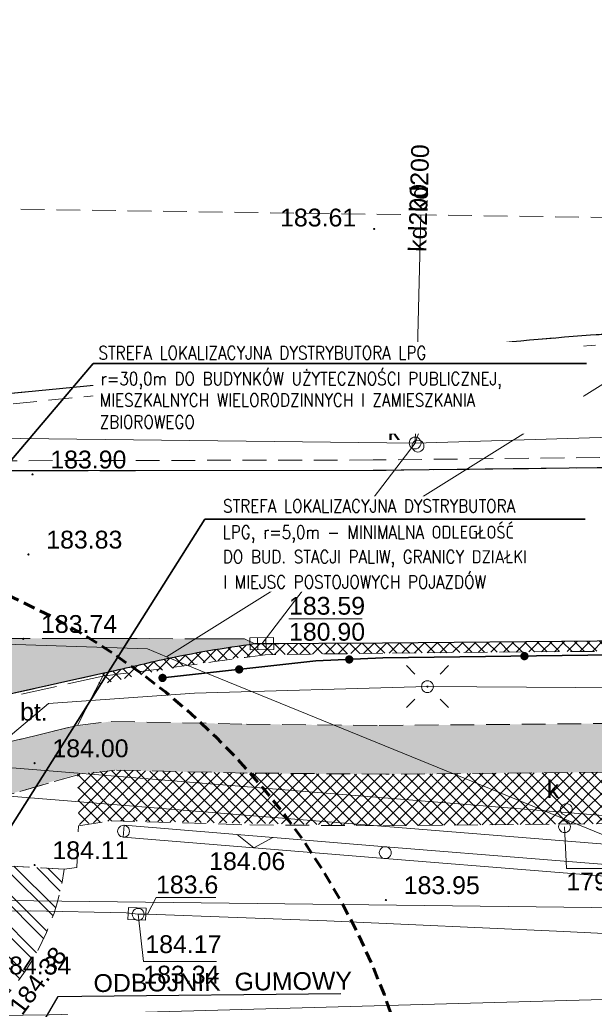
# Model space of a CAD drawing. Extents: x 8014 to 6635291, y -5609 to 5765892.
# Tile 82 of 158: x 6601170 to 6601194, y 5731818 to 5731860. Entities that reach past the tile are written whole.
import ezdxf
from ezdxf import colors
from ezdxf.entities.mleader import LeaderData, LeaderLine
from ezdxf.enums import TextEntityAlignment as Align
from ezdxf.math import Vec2, Vec3

# ---------------------------------------------------------------- set-up
doc = ezdxf.new("R2010")
doc.units = 0
for name, pattern in [('HIDDEN', [0.375, 0.25, -0.125]), ('PRZER2-1', [1.5, 1, -0.5]), ('PRZER3-1', [2, 1.5, -0.5])]:
    doc.linetypes.add(name, pattern=pattern)
doc.layers.get('0').update_dxf_attribs({"linetype": 'CONTINUOUS'})
for name, color, linetype in [('_WIDOK', 255, 'CONTINUOUS'), ('A-SZRAF- DROGI', 130, 'CONTINUOUS'), ('a_zieleń', 80, 'CONTINUOUS'), ('T_opisy', 7, 'CONTINUOUS')]:
    doc.layers.add(name, color=color, linetype=linetype)
for name, color, linetype, lineweight in [('GESDZI', 7, 'CONTINUOUS', 18), ('GSLKEK', 7, 'CONTINUOUS', 18), ('GSLKOG', 7, 'CONTINUOUS', 35), ('GSLKRW', 7, 'CONTINUOUS', 25), ('GSPIPD', 7, 'CONTINUOUS', 18), ('GSPWPS', 7, 'CONTINUOUS', 13), ('GSPWPS_O', 7, 'CONTINUOUS', 13), ('GSSINN', 7, 'CONTINUOUS', 18), ('GSSKOA', 7, 'CONTINUOUS', 18), ('GSSKOD', 7, 'CONTINUOUS', 18), ('GSSOTW', 7, 'CONTINUOUS', 18), ('GSSOTW_O', 7, 'CONTINUOUS', 18), ('GSSROW', 7, 'CONTINUOUS', 18), ('GSSUTR', 7, 'CONTINUOUS', 18), ('GUPELA', 7, 'CONTINUOUS', 18), ('GUPIKP', 7, 'CONTINUOUS', 18), ('GUPIWZ', 7, 'CONTINUOUS', 18), ('GUPIWZ_O', 7, 'CONTINUOUS', 18), ('GUPPRZ_O', 7, 'CONTINUOUS', 18), ('GUPZCP', 7, 'CONTINUOUS', 18), ('OPIS', 7, 'CONTINUOUS', 0), ('T_odn', 7, 'CONTINUOUS', 35), ('T_str.ochr.8m', 40, 'HIDDEN', 60)]:
    doc.layers.add(name, color=color, linetype=linetype, lineweight=lineweight)
for name, color, linetype, lineweight, true_color in [('GOSRBG', 4, 'CONTINUOUS', 35, 0x00ffff), ('GULCPR', 7, 'CONTINUOUS', 18, 0xd200d2), ('GULEPR', 1, 'CONTINUOUS', 18, 0xff0000), ('GULKPR', 7, 'CONTINUOUS', 18, 0x803300), ('GULKPR_O', 7, 'CONTINUOUS', 18, 0x803300), ('GULTPR', 7, 'CONTINUOUS', 18, 0xff9100), ('GUPKKS', 7, 'CONTINUOUS', 18, 0x803300), ('GUPKSD', 7, 'CONTINUOUS', 18, 0x803300), ('SUKP_O', 7, 'CONTINUOUS', 18, 0x803300)]:
    doc.layers.add(name, color=color, linetype=linetype, lineweight=lineweight, true_color=true_color)
doc.styles.add('Arial', font='arial.ttf')
doc.styles.add('WYM--ROMANSSHX-08', font='ROMANS.SHX', dxfattribs={"width": 0.8})
pattern_1 = [(45, (3365827.47042, 2822255.7523), (-0.265165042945, 0.265165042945), []), (135, (3365827.47042, 2822255.7523), (-0.265165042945, -0.265165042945), [])]

# ---------------------------------------------------------------- blocks, each defined once
blk = doc.blocks.new('D_GUPKSD1_1')
at = {"color": 0}
blk.add_lwpolyline([(0, 0.25), (0.064705, 0.241481), (0.125, 0.216506), (0.176777, 0.176777), (0.216506, 0.125), (0.241481, 0.064705), (0.25, 0), (0.241481, -0.064705), (0.216506, -0.125), (0.176777, -0.176777), (0.125, -0.216506), (0.064705, -0.241481), (0, -0.25), (-0.064705, -0.241481), (-0.125, -0.216506), (-0.176777, -0.176777), (-0.216506, -0.125), (-0.241481, -0.064705), (-0.25, 0), (-0.241481, 0.064705), (-0.216506, 0.125), (-0.176777, 0.176777), (-0.125, 0.216506), (-0.064705, 0.241481)], close=True, dxfattribs=at)
blk = doc.blocks.new('D_GUPIWZ1_1')
at = {"color": 0}
blk.add_lwpolyline([(0, 0.25), (0.064705, 0.241481), (0.125, 0.216506), (0.176777, 0.176777), (0.216506, 0.125), (0.241481, 0.064705), (0.25, 0), (0.241481, -0.064705), (0.216506, -0.125), (0.176777, -0.176777), (0.125, -0.216506), (0.064705, -0.241481), (0, -0.25), (-0.064705, -0.241481), (-0.125, -0.216506), (-0.176777, -0.176777), (-0.216506, -0.125), (-0.241481, -0.064705), (-0.25, 0), (-0.241481, 0.064705), (-0.216506, 0.125), (-0.176777, 0.176777), (-0.125, 0.216506), (-0.064705, 0.241481)], close=True, dxfattribs=at)
blk = doc.blocks.new('D_GUPKKS1')
at = {"color": 0}
blk.add_lwpolyline([(0.5, -0.25), (-0.5, -0.25), (-0.5, 0.25), (0.5, 0.25)], close=True, dxfattribs=at)
for points in [[(-0.175, -0.25), (-0.175, 0.25)], [(0.175, -0.25), (0.175, 0.25)]]:
    blk.add_lwpolyline(points, dxfattribs=at)
blk = doc.blocks.new('D_GUPZCP1')
at = {"color": 0}
blk.add_lwpolyline([(0, 0.25), (0, -0.25)], dxfattribs=at)
blk = doc.blocks.new('D_GSPWPS1')
blk.add_hatch(color=0).paths.add_polyline_path([(-0.045, 0), (-0.043467, -0.011647), (-0.038971, -0.0225), (-0.03182, -0.03182), (-0.0225, -0.038971), (-0.011647, -0.043467), (0, -0.045), (0.011647, -0.043467), (0.0225, -0.038971), (0.03182, -0.03182), (0.038971, -0.0225), (0.043467, -0.011647), (0.045, 0), (0.043467, 0.011647), (0.038971, 0.0225), (0.03182, 0.03182), (0.0225, 0.038971), (0.011647, 0.043467), (0, 0.045), (-0.011647, 0.043467), (-0.0225, 0.038971), (-0.03182, 0.03182), (-0.038971, 0.0225), (-0.043467, 0.011647)])
blk = doc.blocks.new('D_GUPIKP1_1')
at = {"color": 0}
blk.add_lwpolyline([(0, 0.25), (0.064705, 0.241481), (0.125, 0.216506), (0.176777, 0.176777), (0.216506, 0.125), (0.241481, 0.064705), (0.25, 0), (0.241481, -0.064705), (0.216506, -0.125), (0.176777, -0.176777), (0.125, -0.216506), (0.064705, -0.241481), (0, -0.25), (-0.064705, -0.241481), (-0.125, -0.216506), (-0.176777, -0.176777), (-0.216506, -0.125), (-0.241481, -0.064705), (-0.25, 0), (-0.241481, 0.064705), (-0.216506, 0.125), (-0.176777, 0.176777), (-0.125, 0.216506), (-0.064705, 0.241481)], close=True, dxfattribs=at)
blk = doc.blocks.new('D_GUPIWZ1_3')
at = {"color": 0}
blk.add_lwpolyline([(0.375, -0.25), (-0.375, -0.25), (-0.375, 0.25), (0.375, 0.25)], close=True, dxfattribs=at)
blk = doc.blocks.new('D_GSPIPD1')
at = {"color": 0}
blk.add_lwpolyline([(0, 0.25), (0.064705, 0.241481), (0.125, 0.216506), (0.176777, 0.176777), (0.216506, 0.125), (0.241481, 0.064705), (0.25, 0), (0.241481, -0.064705), (0.216506, -0.125), (0.176777, -0.176777), (0.125, -0.216506), (0.064705, -0.241481), (0, -0.25), (-0.064705, -0.241481), (-0.125, -0.216506), (-0.176777, -0.176777), (-0.216506, -0.125), (-0.241481, -0.064705), (-0.25, 0), (-0.241481, 0.064705), (-0.216506, 0.125), (-0.176777, 0.176777), (-0.125, 0.216506), (-0.064705, 0.241481)], close=True, dxfattribs=at)
blk = doc.blocks.new('D_KTOK03')
at = {"color": 0}
blk.add_lwpolyline([(-0.75, -0.25), (0, 0.25), (0.75, -0.25)], dxfattribs=at)
blk = doc.blocks.new('D_GSLKEK2')
at = {"color": 0}
blk.add_lwpolyline([(0, 0.25), (0, -0.25)], dxfattribs=at)
blk = doc.blocks.new('D_KOLO')
blk.add_hatch(color=0).paths.add_polyline_path([(-0.175, 0), (-0.169037, -0.045293), (-0.151554, -0.0875), (-0.123744, -0.123744), (-0.0875, -0.151554), (-0.045293, -0.169037), (0, -0.175), (0.045293, -0.169037), (0.0875, -0.151554), (0.123744, -0.123744), (0.151554, -0.0875), (0.169037, -0.045293), (0.175, 0), (0.169037, 0.045293), (0.151554, 0.0875), (0.123744, 0.123744), (0.0875, 0.151554), (0.045293, 0.169037), (0, 0.175), (-0.045293, 0.169037), (-0.0875, 0.151554), (-0.123744, 0.123744), (-0.151554, 0.0875), (-0.169037, 0.045293)])
blk = doc.blocks.new('D_GSLKOG1')
blk.add_hatch(color=0).paths.add_polyline_path([(-0.175, 0), (-0.169037, -0.045293), (-0.151554, -0.0875), (-0.123744, -0.123744), (-0.0875, -0.151554), (-0.045293, -0.169037), (0, -0.175), (0.045293, -0.169037), (0.0875, -0.151554), (0.123744, -0.123744), (0.151554, -0.0875), (0.169037, -0.045293), (0.175, 0), (0.169037, 0.045293), (0.151554, 0.0875), (0.123744, 0.123744), (0.0875, 0.151554), (0.045293, 0.169037), (0, 0.175), (-0.045293, 0.169037), (-0.0875, 0.151554), (-0.123744, 0.123744), (-0.151554, 0.0875), (-0.169037, 0.045293)])
blk = doc.blocks.new('D_GUPELA2')
blk.add_hatch(color=0).paths.add_polyline_path([(-0.001087, 0.044987), (0.011881, 0.043403), (0.021281, 0.03965), (0.030065, 0.033482), (0.038133, 0.023893), (0.043117, 0.012881), (0.044986, 0.001113), (0.044323, -0.007777), (0.040557, -0.019497), (0.033417, -0.030138), (0.024849, -0.037517), (0.013788, -0.042836), (0.002013, -0.044955), (-0.00982, -0.043916), (-0.020466, -0.040077), (-0.029541, -0.033946), (-0.036867, -0.025804), (-0.04187, -0.01649), (-0.04461, -0.005909), (-0.044532, 0.006476), (-0.041285, 0.017903), (-0.034764, 0.028574), (-0.024479, 0.03776), (-0.013449, 0.042943)])
at = {"color": 0}
for points in [[(-0.883883, 0.883883), (-0.53033, 0.53033)], [(0.883883, 0.883883), (0.53033, 0.53033)], [(-0.883883, -0.883883), (-0.53033, -0.53033)], [(0.883883, -0.883883), (0.53033, -0.53033)]]:
    blk.add_lwpolyline(points, dxfattribs=at)
blk = doc.blocks.new('D_GUPELA1')
at = {"color": 0}
blk.add_lwpolyline([(0, 0.25), (0.064705, 0.241481), (0.125, 0.216506), (0.176777, 0.176777), (0.216506, 0.125), (0.241481, 0.064705), (0.25, 0), (0.241481, -0.064705), (0.216506, -0.125), (0.176777, -0.176777), (0.125, -0.216506), (0.064705, -0.241481), (0, -0.25), (-0.064705, -0.241481), (-0.125, -0.216506), (-0.176777, -0.176777), (-0.216506, -0.125), (-0.241481, -0.064705), (-0.25, 0), (-0.241481, 0.064705), (-0.216506, 0.125), (-0.176777, 0.176777), (-0.125, 0.216506), (-0.064705, 0.241481)], close=True, dxfattribs=at)
blk = doc.blocks.new('D_GSSUTR1')
at = {"color": 0}
for points in [[(-0.25666, 0.36165), (-0.25666, -0.38835)], [(0.24334, -0.38835), (0.24334, 0.36165)]]:
    blk.add_lwpolyline(points, dxfattribs=at)
blk = doc.blocks.new('_None')

msp = doc.modelspace()

# ---------------------------------------------------------------- hatches: boundary and pattern name
at = {"layer": 'A-SZRAF- DROGI', "linetype": 'ByBlock', "lineweight": 0}
h = msp.add_hatch(dxfattribs=at)
h.set_pattern_fill('ANSI38', color=251, scale=0.1, angle=45, style=0)
edge = h.paths.add_edge_path()
edge.add_line((6601111.239, 5731835.938), (6601114.819, 5731835.706))
edge.add_line((6601114.819, 5731835.706), (6601124.302, 5731835.042))
edge.add_line((6601124.302, 5731835.042), (6601145.171, 5731834.156))
edge.add_line((6601145.171, 5731834.156), (6601164.929, 5731833.738))
edge.add_line((6601164.929, 5731833.738), (6601179.441, 5731833.711))
edge.add_line((6601179.441, 5731833.711), (6601179.889, 5731833.497))
edge.add_arc((6601186.454, 5731783.655), 50.273, 97.5032, 101.9994)
edge.add_line((6601176.002, 5731832.829), (6601173.522, 5731832.264))
edge.add_line((6601173.522, 5731832.264), (6601167.783, 5731830.984))
edge.add_arc((6601162.923, 5731859.008), 28.442, 271.5412, 279.8385, ccw=False)
edge.add_line((6601163.688, 5731830.576), (6601144.991, 5731830.954))
edge.add_line((6601144.991, 5731830.954), (6601141.296, 5731831.184))
edge.add_line((6601141.296, 5731831.184), (6601138.955, 5731831.329))
edge.add_arc((6601391.852, 5733330.354), 1520.208, 259.862927, 260.423926, ccw=False)
edge.add_arc((6601224.515, 5732461.998), 636.067, 260.066859, 260.934144, ccw=False)
edge.add_arc((6601109.667, 5731810.467), 25.519, 78.4109, 86.4691)
h = msp.add_hatch(dxfattribs=at)
h.set_pattern_fill('ANSI37', color=253, scale=3, style=0)
h.set_pattern_definition(pattern_1)
edge = h.paths.add_edge_path()
edge.add_arc((6601135.049, 5731828.595), 3.119, 11.8601, 83.2948, ccw=False)
edge.add_line((6601138.101, 5731829.236), (6601138.113, 5731827.991))
edge.add_line((6601138.113, 5731827.991), (6601139.904, 5731827.638))
edge.add_line((6601139.904, 5731827.638), (6601142.298, 5731827.229))
edge.add_line((6601142.298, 5731827.229), (6601144.865, 5731826.872))
edge.add_line((6601144.865, 5731826.872), (6601158.368, 5731826.512))
edge.add_arc((6601157.926, 5731849.408), 22.9, 271.1058, 285.8097)
edge.add_arc((6601157.926, 5731849.408), 22.9, 285.8097, 297.833)
edge.add_line((6601168.618, 5731829.157), (6601168.763, 5731829.218))
edge.add_line((6601168.763, 5731829.218), (6601167.783, 5731830.984))
edge.add_arc((6601162.923, 5731859.008), 28.442, 271.5412, 279.8385, ccw=False)
edge.add_line((6601163.688, 5731830.576), (6601144.991, 5731830.954))
edge.add_line((6601144.991, 5731830.954), (6601141.296, 5731831.184))
edge.add_arc((6601145.096, 5731909.341), 78.25, 262.89202, 267.21705, ccw=False)
edge = h.paths.add_edge_path()
edge.add_line((6601173.522, 5731832.264), (6601173.254, 5731831.753))
edge.add_line((6601173.254, 5731831.753), (6601173.397, 5731831.785))
edge.add_arc((6601184.528, 5731790.229), 43.021, 95.6077, 104.9947, ccw=False)
edge.add_line((6601180.324, 5731833.044), (6601185.268, 5731833.104))
edge.add_line((6601185.268, 5731833.104), (6601204.678, 5731833.279))
edge.add_line((6601204.678, 5731833.279), (6601224.915, 5731833.484))
edge.add_line((6601224.915, 5731833.484), (6601242.156, 5731833.635))
edge.add_line((6601242.156, 5731833.635), (6601241.887, 5731834.035))
edge.add_line((6601241.887, 5731834.035), (6601224.921, 5731833.908))
edge.add_line((6601224.921, 5731833.908), (6601204.854, 5731833.717))
edge.add_line((6601204.854, 5731833.717), (6601185.258, 5731833.535))
edge.add_line((6601185.258, 5731833.535), (6601179.889, 5731833.497))
edge.add_arc((6601186.454, 5731783.655), 50.273, 97.5032, 101.9994)
edge.add_line((6601176.002, 5731832.829), (6601174.522, 5731832.491))
edge.add_line((6601174.522, 5731832.491), (6601173.522, 5731832.264))
at = {"layer": 'A-SZRAF- DROGI', "linetype": 'ByBlock', "lineweight": 0, "transparency": 33554559}
h = msp.add_hatch(color=253, dxfattribs=at)
edge = h.paths.add_edge_path()
edge.add_line((6601096.742, 5731831.841), (6601097.209, 5731831.653))
edge.add_arc((6601099.591, 5731836.299), 5.221, 242.8531, 270.3939)
edge.add_line((6601099.627, 5731831.078), (6601104.261, 5731830.87))
edge.add_line((6601104.261, 5731830.87), (6601110.45, 5731830.578))
edge.add_arc((6601109.502, 5731810.601), 20, 74.8645, 87.2829, ccw=False)
edge.add_line((6601114.724, 5731829.907), (6601120.388, 5731828.375))
edge.add_arc((6601125.61, 5731847.681), 20, 254.8645, 260.2477)
edge.add_line((6601122.222, 5731827.97), (6601104.31, 5731828.801))
edge.add_line((6601104.31, 5731828.801), (6601098.736, 5731829.044))
edge.add_arc((6601099.468, 5731836.321), 7.313, 237.4214, 264.2566, ccw=False)
edge.add_line((6601095.53, 5731830.158), (6601096.742, 5731831.841))
edge.add_line((6601096.742, 5731831.841), (6601096.742, 5731831.841))
edge = h.paths.add_edge_path()
edge.add_line((6601147.321, 5731826.807), (6601144.865, 5731826.872))
edge.add_arc((6601154.924, 5731908.521), 82.266, 262.55488, 262.97666, ccw=False)
edge.add_line((6601144.264, 5731826.948), (6601138.12, 5731827.233))
edge.add_line((6601138.12, 5731827.233), (6601138.133, 5731825.909))
edge.add_arc((6601145.621, 5731850.313), 25.527, 252.9427, 266.949)
edge.add_line((6601144.262, 5731824.822), (6601158.348, 5731824.461))
edge.add_line((6601158.348, 5731824.461), (6601164.801, 5731825.446))
edge.add_line((6601164.801, 5731825.446), (6601166.102, 5731825.936))
edge.add_line((6601166.102, 5731825.936), (6601168.791, 5731826.948))
edge.add_line((6601168.791, 5731826.948), (6601172.411, 5731828.026))
edge.add_line((6601172.411, 5731828.026), (6601173.992, 5731828.189))
edge.add_arc((6601186.035, 5732243.68), 415.666, 268.33976, 269.91165)
edge.add_line((6601185.394, 5731828.015), (6601205.043, 5731828.193))
edge.add_line((6601205.043, 5731828.193), (6601225.232, 5731828.343))
edge.add_line((6601225.232, 5731828.343), (6601245.543, 5731828.59))
edge.add_line((6601245.543, 5731828.59), (6601244.161, 5731830.648))
edge.add_line((6601244.161, 5731830.648), (6601225.062, 5731830.445))
edge.add_line((6601225.062, 5731830.445), (6601204.999, 5731830.246))
edge.add_line((6601204.999, 5731830.246), (6601185.122, 5731830.062))
edge.add_line((6601185.122, 5731830.062), (6601179.527, 5731830.121))
edge.add_line((6601179.527, 5731830.121), (6601173.833, 5731830.237))
edge.add_line((6601173.833, 5731830.237), (6601172.347, 5731830.025))
edge.add_line((6601172.347, 5731830.025), (6601168.763, 5731829.218))
edge.add_line((6601168.763, 5731829.218), (6601168.618, 5731829.157))
edge.add_arc((6601157.926, 5731849.408), 22.9, 271.1058, 297.833, ccw=False)
edge.add_line((6601158.368, 5731826.512), (6601147.321, 5731826.807))
at = {"layer": 'A-SZRAF- DROGI', "linetype": 'ByBlock', "lineweight": 0}
h = msp.add_hatch(dxfattribs=at)
h.set_pattern_fill('ANSI37', color=253, scale=3, style=0)
h.set_pattern_definition(pattern_1)
h.paths.add_polyline_path([(6601164.801, 5731825.446), (6601168.791, 5731826.948), (6601168.821, 5731824.474), (6601166.454, 5731823.503)])
edge = h.paths.add_edge_path()
edge.add_line((6601172.476, 5731825.895), (6601172.411, 5731828.026))
edge.add_line((6601172.411, 5731828.026), (6601173.992, 5731828.189))
edge.add_arc((6601186.035, 5732243.68), 415.666, 268.33976, 269.91165)
edge.add_line((6601185.394, 5731828.015), (6601205.043, 5731828.193))
edge.add_line((6601205.043, 5731828.193), (6601225.232, 5731828.343))
edge.add_line((6601225.232, 5731828.343), (6601245.168, 5731828.586))
edge.add_line((6601245.168, 5731828.586), (6601245.543, 5731828.59))
edge.add_line((6601245.543, 5731828.59), (6601246.884, 5731826.594))
edge.add_line((6601246.884, 5731826.594), (6601221.79, 5731826.309))
edge.add_line((6601221.79, 5731826.309), (6601205.136, 5731826.031))
edge.add_line((6601205.136, 5731826.031), (6601185.273, 5731825.848))
edge.add_line((6601185.273, 5731825.848), (6601173.834, 5731826.053))
edge.add_line((6601173.834, 5731826.053), (6601172.476, 5731825.895))
edge = h.paths.add_edge_path()
edge.add_line((6601111.994, 5731733.86), (6601109.203, 5731750.836))
edge.add_line((6601109.203, 5731750.836), (6601106.88, 5731760.994))
edge.add_line((6601106.88, 5731760.994), (6601102.557, 5731779.174))
edge.add_line((6601102.557, 5731779.174), (6601096.809, 5731802.335))
edge.add_line((6601096.809, 5731802.335), (6601093.394, 5731815.076))
edge.add_arc((6601112.891, 5731821.407), 20.499, 186.6456, 197.9903, ccw=False)
edge.add_arc((6601104.1, 5731821.197), 11.772, 157.0931, 190.5857, ccw=False)
edge.add_line((6601093.257, 5731825.779), (6601095.519, 5731824.743))
edge.add_line((6601095.519, 5731824.743), (6601101.325, 5731802.801))
edge.add_line((6601101.325, 5731802.801), (6601106.886, 5731780.522))
edge.add_line((6601106.886, 5731780.522), (6601111.376, 5731762.136))
edge.add_line((6601111.376, 5731762.136), (6601116.585, 5731733.745))
edge.add_line((6601116.585, 5731733.745), (6601117.929, 5731724.497))
edge.add_line((6601117.929, 5731724.497), (6601120.175, 5731712.999))
edge.add_line((6601120.175, 5731712.999), (6601122.074, 5731714.127))
edge.add_line((6601122.074, 5731714.127), (6601119.954, 5731724.963))
edge.add_line((6601119.954, 5731724.963), (6601118.634, 5731734.045))
edge.add_line((6601118.634, 5731734.045), (6601113.329, 5731762.836))
edge.add_line((6601113.329, 5731762.836), (6601108.915, 5731781.012))
edge.add_line((6601108.915, 5731781.012), (6601103.286, 5731803.464))
edge.add_line((6601103.286, 5731803.464), (6601098.333, 5731822.44))
edge.add_line((6601098.333, 5731822.44), (6601100.26, 5731826.8))
edge.add_line((6601100.26, 5731826.8), (6601104.18, 5731826.61))
edge.add_line((6601104.18, 5731826.61), (6601124.59, 5731825.705))
edge.add_arc((6601125.61, 5731847.683), 22.002, 254.8648, 267.342, ccw=False)
edge.add_line((6601119.866, 5731826.445), (6601114.202, 5731827.977))
edge.add_arc((6601110.334, 5731814.504), 14.017, 73.981, 84.7293)
edge.add_line((6601111.621, 5731828.462), (6601104.31, 5731828.801))
edge.add_line((6601104.31, 5731828.801), (6601098.736, 5731829.044))
edge.add_arc((6601099.468, 5731836.321), 7.313, 237.4214, 264.2566, ccw=False)
edge.add_line((6601095.53, 5731830.158), (6601092.874, 5731826.011))
edge.add_arc((6601101.918, 5731821.944), 9.917, 155.786, 175.0174)
edge.add_arc((6601112.86, 5731821.402), 20.868, 176.144, 198.0523)
edge.add_line((6601093.019, 5731814.935), (6601096.416, 5731802.213))
edge.add_line((6601096.416, 5731802.213), (6601102.139, 5731779.125))
edge.add_line((6601102.139, 5731779.125), (6601106.492, 5731760.912))
edge.add_line((6601106.492, 5731760.912), (6601108.825, 5731750.719))
edge.add_line((6601108.825, 5731750.719), (6601111.607, 5731733.785))
edge.add_line((6601111.607, 5731733.785), (6601115.11, 5731713.014))
edge.add_line((6601115.11, 5731713.014), (6601115.783, 5731710.389))
edge.add_line((6601115.783, 5731710.389), (6601116.123, 5731710.591))
edge.add_line((6601116.123, 5731710.591), (6601115.488, 5731713.094))
edge.add_line((6601115.488, 5731713.094), (6601113.741, 5731723.477))
edge.add_line((6601113.741, 5731723.477), (6601111.994, 5731733.86))
h = msp.add_hatch(dxfattribs=at)
h.set_pattern_fill('ANSI32', color=252, scale=0.1, angle=90, style=0)
edge = h.paths.add_edge_path()
edge.add_line((6601111.834, 5731822.847), (6601123.089, 5731822.897))
edge.add_arc((6601128.937, 5731823.284), 5.861, 183.787, 264.5484)
edge.add_line((6601128.38, 5731817.45), (6601132.212, 5731817.482))
edge.add_line((6601132.212, 5731817.482), (6601132.239, 5731815.01))
edge.add_line((6601132.239, 5731815.01), (6601123.744, 5731814.919))
edge.add_line((6601123.744, 5731814.919), (6601111.878, 5731814.834))
edge.add_line((6601111.878, 5731814.834), (6601111.834, 5731822.847))
edge = h.paths.add_edge_path()
edge.add_line((6601138.427, 5731817.533), (6601162.167, 5731817.759))
edge.add_arc((6601161.831, 5731825.432), 7.68, 272.5105, 350.0273)
edge.add_line((6601169.395, 5731824.102), (6601169.399, 5731824.161))
edge.add_line((6601169.399, 5731824.161), (6601171.853, 5731824.026))
edge.add_line((6601171.853, 5731824.026), (6601171.846, 5731823.919))
edge.add_arc((6601161.883, 5731825.376), 10.069, 271.9139, 351.6826, ccw=False)
edge.add_line((6601162.219, 5731815.312), (6601144.298, 5731815.14))
edge.add_line((6601144.298, 5731815.14), (6601139.932, 5731815.093))
edge.add_arc((6601143.698, 5731819.101), 5.5, 196.5622, 226.7742, ccw=False)
at = {"layer": 'a_zieleń', "transparency": 33554687}
h = msp.add_hatch(dxfattribs=at)
h.set_pattern_fill('ANSI31', color=256, scale=2, angle=0.5416)
h.set_pattern_definition([(45.54155787, (6600987.53512, 5732094.77134), (-0.1784396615, 0.175097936), [])])
edge = h.paths.add_edge_path()
edge.add_line((6601184.523, 5731785.715), (6601184.767, 5731785.473))
edge.add_line((6601184.767, 5731785.473), (6601208.79, 5731802.27))
edge.add_line((6601208.79, 5731802.27), (6601211.05, 5731814.48))
edge.add_line((6601211.05, 5731814.48), (6601142.151, 5731813.823))
edge.add_arc((6601143.698, 5731819.102), 5.501, 253.6603, 270.5475)
edge.add_line((6601143.751, 5731813.601), (6601191.034, 5731814.053))
edge.add_arc((6601191.122, 5731812.113), 1.942, 359.8374, 92.594, ccw=False)
edge.add_line((6601193.063, 5731812.108), (6601193.074, 5731811.004))
edge.add_line((6601193.074, 5731811.004), (6601197.383, 5731811.045))
edge.add_line((6601197.383, 5731811.045), (6601197.425, 5731806.621))
edge.add_line((6601197.425, 5731806.621), (6601199.732, 5731806.642))
edge.add_line((6601199.732, 5731806.642), (6601199.803, 5731799.171))
edge.add_line((6601199.803, 5731799.171), (6601197.516, 5731797.165))
edge.add_line((6601197.516, 5731797.165), (6601194.216, 5731797.133))
edge.add_line((6601194.216, 5731797.133), (6601194.251, 5731793.47))
edge.add_arc((6601191.538, 5731793.658), 2.72, 281.0894, 356.0358, ccw=False)
edge.add_line((6601192.061, 5731790.989), (6601185.152, 5731786.156))
edge.add_arc((71774552.687, -87417922.681), 113685689.918, 124.97904394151, 124.97904432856)
h.paths.add_polyline_path([(6601204.906, 5731809.178), (6601202.577, 5731808.579), (6601203.741, 5731808.879)], flags=16)

# ---------------------------------------------------------------- linework, layer by layer
at = {"layer": 'GESDZI', "color": 8, "linetype": 'Continuous', "lineweight": 18, "elevation": 10.22}
for points in [[(6601205.54, 5731851.292), (6601176.16, 5731832.96), (6601175.36, 5731833.29), (6601104.43, 5731835.62), (6601101.48, 5731835.75), (6601099.523, 5731852.763)], [(6601211.694, 5731851.207), (6601211.77, 5731822.19), (6601202.29, 5731822.31), (6601176.16, 5731832.96), (6601205.54, 5731851.292)]]:
    msp.add_lwpolyline(points, dxfattribs=at)
for points in [[(6601113, 5731823.37), (6601108.55, 5731829.74), (6601104.43, 5731835.62), (6601175.36, 5731833.29), (6601176.16, 5731832.96), (6601202.29, 5731822.31)], [(6601211.78, 5731818.44), (6601211.05, 5731814.48), (6601119.83, 5731813.61), (6601115.84, 5731819.32), (6601113, 5731823.37), (6601202.29, 5731822.31)]]:
    msp.add_lwpolyline(points, close=True, dxfattribs=at)
at = {"layer": 'GOSRBG', "color": 8, "linetype": 'PRZER2-1', "lineweight": 18, "elevation": 10.04}
msp.add_lwpolyline([(6601299.084, 5731734.247), (6601325.67, 5731736.853), (6601330.011, 5731849.566), (6601060.655, 5731853.302), (6601096.398, 5731719.42), (6601107.997, 5731690.995)], close=True, dxfattribs=at)
at = {"layer": 'GSLKEK', "color": 8, "linetype": 'Continuous', "lineweight": 18, "elevation": 10.18}
for points in [[(6601306.817, 5731822.167), (6601299.1, 5731827.105), (6601283.064, 5731826.95), (6601263.084, 5731826.758), (6601243.059, 5731826.555), (6601227.042, 5731826.367), (6601214.883, 5731826.233), (6601213.165, 5731822.73), (6601205.312, 5731823.363), (6601185.394, 5731824.963), (6601174.376, 5731825.865)], [(6601306.547, 5731821.745), (6601298.956, 5731826.603), (6601283.068, 5731826.45), (6601263.088, 5731826.258), (6601243.065, 5731826.055), (6601227.048, 5731825.867), (6601215.197, 5731825.737), (6601213.463, 5731822.204), (6601205.272, 5731822.865), (6601185.354, 5731824.465), (6601174.336, 5731825.367)]]:
    msp.add_lwpolyline(points, dxfattribs=at)
at = {"layer": 'GSLKOG', "color": 8, "linetype": 'Continuous', "lineweight": 35, "elevation": 10.18}
msp.add_lwpolyline([(6601287.214, 5731833.591), (6601265.38, 5731833.757), (6601245.133, 5731833.588), (6601224.954, 5731833.396), (6601204.702, 5731833.159), (6601185.265, 5731832.905), (6601182.45, 5731832.784), (6601175.996, 5731832.065)], dxfattribs=at)
at = {"layer": 'GSLKRW', "color": 8, "linetype": 'Continuous', "lineweight": 25, "elevation": 10.18}
for points in [[(6601145.154, 5731843.61), (6601154.722, 5731843.395), (6601164.716, 5731843.565), (6601185.236, 5731845.561, -0.022667), (6601196.957, 5731846.674, -0.016793), (6601205.157, 5731846.59), (6601224.725, 5731845.936), (6601244.731, 5731845.434)], [(6601245.071, 5731834.059), (6601224.921, 5731833.908), (6601204.854, 5731833.717), (6601185.258, 5731833.535), (6601179.889, 5731833.497, 0.019621), (6601176.002, 5731832.829, -0.000655), (6601173.522, 5731832.264), (6601167.783, 5731830.984, -0.03622), (6601163.688, 5731830.576), (6601144.991, 5731830.954)]]:
    msp.add_lwpolyline(points, format="xyb", dxfattribs=at)
msp.add_lwpolyline([(6601244.525, 5731841.414), (6601224.996, 5731841.225), (6601204.905, 5731841.032), (6601184.86, 5731840.79), (6601164.97, 5731840.783), (6601144.999, 5731841.203)], dxfattribs=at)
at = {"layer": 'GSSINN', "color": 8, "linetype": 'PRZER2-1', "lineweight": 18, "elevation": 10.3}
for points in [[(6601179.889, 5731833.497, 0.027174), (6601174.522, 5731832.491), (6601173.522, 5731832.264), (6601167.783, 5731830.984, -0.03622), (6601163.688, 5731830.576), (6601144.991, 5731830.954), (6601138.955, 5731831.329), (6601135.625, 5731831.867), (6601124.29, 5731833.877), (6601114.794, 5731835.466), (6601114.819, 5731835.706), (6601124.302, 5731835.042), (6601145.171, 5731834.156), (6601164.929, 5731833.738), (6601179.441, 5731833.711)], [(6601293.058, 5731834.104), (6601285.791, 5731834.008), (6601265.374, 5731833.84), (6601245.158, 5731833.661), (6601224.915, 5731833.484), (6601204.678, 5731833.279), (6601185.268, 5731833.104), (6601180.324, 5731833.044, -0.003843), (6601173.48, 5731832.14), (6601172.42, 5731830.07), (6601173.833, 5731830.237), (6601179.527, 5731830.121), (6601185.122, 5731830.062), (6601204.999, 5731830.246), (6601225.062, 5731830.445), (6601245.658, 5731830.664), (6601265.477, 5731830.883), (6601285.708, 5731831.059), (6601291.518, 5731831.149)], [(6601169.399, 5731824.161), (6601169.395, 5731824.102, -0.351747), (6601162.167, 5731817.759), (6601144.14, 5731817.58), (6601128.38, 5731817.45, -0.367737), (6601123.089, 5731822.897), (6601111.834, 5731822.847), (6601111.878, 5731814.834), (6601123.744, 5731814.919), (6601144.298, 5731815.14), (6601162.219, 5731815.312, 0.362827), (6601171.846, 5731823.919), (6601171.853, 5731824.026)]]:
    msp.add_lwpolyline(points, format="xyb", close=True, dxfattribs=at)
msp.add_lwpolyline([(6601293.058, 5731834.104), (6601285.791, 5731834.008), (6601265.374, 5731833.84), (6601245.158, 5731833.661), (6601224.915, 5731833.484), (6601204.678, 5731833.279), (6601185.268, 5731833.104), (6601180.324, 5731833.044, -0.003843), (6601173.48, 5731832.14), (6601173.522, 5731832.264, 0.000264), (6601174.522, 5731832.491, -0.027174), (6601179.889, 5731833.497), (6601185.258, 5731833.535), (6601204.854, 5731833.717), (6601224.921, 5731833.908), (6601245.071, 5731834.059), (6601265.313, 5731834.272), (6601285.762, 5731834.409), (6601293.115, 5731834.511)], format="xyb", dxfattribs=at)
at = {"layer": 'GSSKOA', "color": 8, "linetype": 'PRZER3-1', "lineweight": 18, "elevation": 10.18}
for points in [[(6601081.325, 5731847.676), (6601084.855, 5731847.418), (6601085.84, 5731847.338), (6601087.9, 5731847.16), (6601092.777, 5731846.74), (6601093.821, 5731846.636), (6601106.408, 5731845.701), (6601124.621, 5731844.526), (6601145.154, 5731843.61), (6601154.722, 5731843.395), (6601164.716, 5731843.565), (6601185.236, 5731845.561, -0.022667), (6601196.957, 5731846.674, -0.016793), (6601205.157, 5731846.59), (6601224.725, 5731845.936), (6601244.731, 5731845.434)], [(6601093.019, 5731814.935, -0.095885), (6601092.039, 5731822.805, -0.08411), (6601092.874, 5731826.011), (6601095.53, 5731830.158), (6601096.742, 5731831.841), (6601097.526, 5731832.472, -0.053289), (6601100.298, 5731834.204, -0.145569), (6601114.794, 5731835.466), (6601114.819, 5731835.706), (6601124.302, 5731835.042), (6601145.171, 5731834.156), (6601164.929, 5731833.738), (6601179.441, 5731833.711), (6601179.889, 5731833.497), (6601185.258, 5731833.535), (6601204.854, 5731833.717), (6601224.921, 5731833.908), (6601245.071, 5731834.059)]]:
    msp.add_lwpolyline(points, format="xyb", dxfattribs=at)
msp.add_lwpolyline([(6601244.525, 5731841.414), (6601224.996, 5731841.225), (6601204.905, 5731841.032), (6601184.86, 5731840.79), (6601164.97, 5731840.783), (6601144.999, 5731841.203), (6601124.591, 5731842.096), (6601106.062, 5731843.303), (6601093.63, 5731844.263), (6601092.637, 5731844.339), (6601087.652, 5731844.767), (6601085.625, 5731844.941), (6601084.552, 5731845.067), (6601080.864, 5731845.681)], dxfattribs=at)
at = {"layer": 'GSSKOD', "color": 8, "linetype": 'PRZER2-1', "lineweight": 18, "elevation": 10.18}
msp.add_lwpolyline([(6601245.168, 5731828.586), (6601225.232, 5731828.343), (6601205.043, 5731828.193), (6601185.394, 5731828.015), (6601179.561, 5731828.064), (6601173.992, 5731828.189), (6601172.39, 5731827.98), (6601168.791, 5731826.948), (6601168.677, 5731826.905), (6601164.81, 5731825.39), (6601166.41, 5731823.44), (6601168.65, 5731824.25), (6601169.399, 5731824.161), (6601171.853, 5731824.026), (6601172.39, 5731824.09), (6601172.46, 5731825.84), (6601173.834, 5731826.053), (6601179.669, 5731825.88), (6601185.273, 5731825.848), (6601205.136, 5731826.031), (6601221.83, 5731826.203)], dxfattribs=at)
at = {"layer": 'GSSOTW', "color": 8, "linetype": 'PRZER3-1', "lineweight": 18, "elevation": 10.18}
msp.add_lwpolyline([(6601167.68, 5731830.86), (6601168.62, 5731829.15), (6601172.42, 5731830.07), (6601173.48, 5731832.14)], close=True, dxfattribs=at)
at = {"layer": 'GSSROW', "color": 8, "linetype": 'PRZER2-1', "lineweight": 18, "elevation": 10.18}
for points in [[(6601172.42, 5731830.07), (6601173.833, 5731830.237), (6601179.527, 5731830.121), (6601185.122, 5731830.062), (6601204.999, 5731830.246), (6601225.062, 5731830.445), (6601245.658, 5731830.664), (6601265.477, 5731830.883), (6601285.708, 5731831.059), (6601291.518, 5731831.149), (6601296.371, 5731831.17, 0.421147), (6601297.404, 5731831.673), (6601298.18, 5731834.019), (6601300.22, 5731833.525)], [(6601300.095, 5731833.139), (6601299.21, 5731830.913, -0.317127), (6601296.431, 5731829.08), (6601285.76, 5731828.97), (6601265.514, 5731828.816), (6601245.168, 5731828.586), (6601225.232, 5731828.343), (6601205.043, 5731828.193), (6601185.394, 5731828.015), (6601179.561, 5731828.064), (6601173.992, 5731828.189), (6601172.39, 5731827.98)], [(6601096.742, 5731831.841), (6601095.53, 5731830.158, 0.117629), (6601098.736, 5731829.044), (6601104.31, 5731828.801), (6601124.732, 5731827.854, -0.030836), (6601130.648, 5731827.54, -0.042728), (6601137.917, 5731825.976, 0.063414), (6601144.262, 5731824.822), (6601158.348, 5731824.461), (6601164.81, 5731825.39), (6601168.677, 5731826.905), (6601168.791, 5731826.948), (6601172.39, 5731827.98)]]:
    msp.add_lwpolyline(points, format="xyb", dxfattribs=at)
msp.add_lwpolyline([(6601172.42, 5731830.07), (6601168.62, 5731829.15)], dxfattribs=at)
at = {"layer": 'GSSUTR', "color": 8, "linetype": 'PRZER2-1', "lineweight": 18, "elevation": 10.1}
msp.add_lwpolyline([(6601145.154, 5731843.61), (6601154.722, 5731843.395), (6601164.716, 5731843.565), (6601185.236, 5731845.561, -0.022667), (6601196.957, 5731846.674, -0.016793), (6601205.157, 5731846.59), (6601224.725, 5731845.936), (6601244.731, 5731845.434)], format="xyb", dxfattribs=at)
msp.add_lwpolyline([(6601244.698, 5731845.002), (6601265.077, 5731844.419), (6601272.817, 5731844.181), (6601272.742, 5731842.035), (6601265.156, 5731842.035), (6601244.464, 5731841.84), (6601224.967, 5731841.648), (6601204.914, 5731841.454), (6601184.868, 5731841.237), (6601166.854, 5731841.199), (6601166.718, 5731843.3), (6601185.29, 5731845.155, -0.019429), (6601197.226, 5731846.26, -0.009617), (6601205.096, 5731846.164), (6601224.752, 5731845.598)], format="xyb", close=True, dxfattribs=at)
msp.add_lwpolyline([(6601244.698, 5731845.002), (6601265.077, 5731844.419), (6601272.817, 5731844.181), (6601272.742, 5731842.035), (6601265.156, 5731842.035), (6601244.464, 5731841.84), (6601224.967, 5731841.648), (6601204.914, 5731841.454), (6601184.868, 5731841.237), (6601166.854, 5731841.199), (6601166.718, 5731843.3), (6601185.29, 5731845.155, -0.019429), (6601197.226, 5731846.26, -0.009617), (6601205.096, 5731846.164), (6601224.752, 5731845.598)], format="xyb", close=True, dxfattribs=at)
msp.add_lwpolyline([(6601244.525, 5731841.414), (6601224.996, 5731841.225), (6601204.905, 5731841.032), (6601184.86, 5731840.79), (6601164.97, 5731840.783), (6601144.999, 5731841.203)], dxfattribs=at)
at = {"layer": 'GULCPR', "color": 8, "linetype": 'Continuous', "lineweight": 18, "elevation": 10.14}
msp.add_lwpolyline([(6601242.922, 5731850.774), (6601243.095, 5731831.552), (6601243.201, 5731818.772), (6601219.142, 5731818.887), (6601195.054, 5731818.554), (6601171.222, 5731817.895), (6601147.076, 5731817.586), (6601123.892, 5731817.356), (6601124.3, 5731829.744), (6601115.209, 5731830.054), (6601115.418, 5731817.642), (6601111.159, 5731817.587), (6601108.079, 5731816.443)], dxfattribs=at)
at = {"layer": 'GULEPR', "color": 8, "linetype": 'Continuous', "lineweight": 18, "elevation": 10.14}
msp.add_lwpolyline([(6601103.24, 5731817.08), (6601103.36, 5731818.91), (6601108.27, 5731826.73), (6601114.75, 5731826.47), (6601130.29, 5731825.84), (6601150.16, 5731824.45), (6601163.52, 5731824.54), (6601171.2, 5731830.99), (6601177.34, 5731831.43), (6601187.15, 5731831.7), (6601207.97, 5731831.57), (6601228.46, 5731832.17), (6601241.76, 5731832.11), (6601253.61, 5731832.45), (6601278.34, 5731832.89), (6601289.7, 5731832.35), (6601290.15, 5731831.9), (6601290.143, 5731831.726)], dxfattribs=at)
at = {"layer": 'GULKPR', "color": 8, "linetype": 'Continuous', "lineweight": 18, "elevation": 10.14}
for points in [[(6601186.867, 5731851.551), (6601186.63, 5731841.95)], [(6601272.599, 5731843.699), (6601260.06, 5731842.66), (6601250.45, 5731842.8), (6601232.84, 5731842.76), (6601223.22, 5731842.8), (6601215.56, 5731842.83), (6601186.63, 5731841.95), (6601160.51, 5731842.25), (6601138.72, 5731842.74), (6601129.7, 5731843.26)], [(6601180.175, 5731833.505), (6601180.368, 5731833.758), (6601186.63, 5731841.95)], [(6601162.156, 5731828.888), (6601192.972, 5731826.405), (6601219.592, 5731824.258), (6601251.958, 5731821.436), (6601256.364, 5731821.045), (6601259.798, 5731820.774)], [(6601162.059, 5731827.692), (6601192.876, 5731825.209), (6601219.492, 5731823.062), (6601251.853, 5731820.241), (6601256.264, 5731819.849), (6601259.703, 5731819.578)]]:
    msp.add_lwpolyline(points, dxfattribs=at)
at = {"layer": 'GULTPR', "color": 8, "linetype": 'Continuous', "lineweight": 18, "elevation": 10.14}
msp.add_lwpolyline([(6601111.15, 5731821.94), (6601111.37, 5731821.93), (6601125.45, 5731821.98), (6601147.07, 5731822.07), (6601160.23, 5731822.08), (6601170.44, 5731822.26), (6601174.47, 5731822.18), (6601174.97, 5731822.12), (6601175.36, 5731822.12), (6601182.91, 5731821.84), (6601192.89, 5731821.39), (6601205.08, 5731820.8), (6601222.08, 5731820.07), (6601235.44, 5731819.62)], dxfattribs=at)
at = {"layer": 'GUPPRZ_O', "color": 8, "linetype": 'Continuous', "lineweight": 13, "elevation": 10.8, "flags": 128}
for points in [[(6601186.63, 5731841.95), (6601187.258, 5731843.796), (6601190.338, 5731843.796)], [(6601181.32, 5731834.555), (6601184.4, 5731834.555)], [(6601192.924, 5731825.807), (6601192.999, 5731824.049), (6601196.079, 5731824.049)], [(6601175.36, 5731822.12), (6601175.722, 5731822.825), (6601178.242, 5731822.825)], [(6601174.97, 5731822.12), (6601175.188, 5731820.13), (6601178.268, 5731820.13)]]:
    msp.add_lwpolyline(points, dxfattribs=at)
at = {"layer": 'T_odn', "ltscale": 0.5, "elevation": -10.3, "flags": 128}
msp.add_lwpolyline([(6601177.776, 5731838.75), (6601163.523, 5731816.179), (6601161.906, 5731810.133)], dxfattribs=at)
at = {"layer": 'T_str.ochr.8m', "color": 202, "ltscale": 2}
msp.add_arc((6601157.256, 5731808.146, 0), 30, 0.5435, 90.5435, dxfattribs=at)

# ---------------------------------------------------------------- block references
at = {"layer": 'GSLKEK', "color": 8, "linetype": 'Continuous', "lineweight": 18}
for name, p, rotation in [('D_GSLKEK2', (6601174.356, 5731825.616, 10.18), 175.3198584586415), ('D_KTOK03', (6601179.865, 5731825.165, 10.18), 175.3198584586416), ('D_KTOK03', (6601179.865, 5731825.165, 10.18), 175.3198584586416)]:
    msp.add_blockref(name, p, dxfattribs=dict(at, rotation=rotation))
at = {"layer": 'GSLKOG', "color": 8, "linetype": 'Continuous', "lineweight": 35}
for name, p, rotation in [('D_KOLO', (6601191.234, 5731832.983, 10.18), 180.748690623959), ('D_KOLO', (6601191.234, 5731832.983, 10.18), 180.748690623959), ('D_KOLO', (6601183.857, 5731832.844, 10.18), 182.4612875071), ('D_KOLO', (6601183.857, 5731832.844, 10.18), 182.4612875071), ('D_KOLO', (6601179.223, 5731832.424, 10.18), 186.356755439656), ('D_KOLO', (6601179.223, 5731832.424, 10.18), 186.356755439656), ('D_GSLKOG1', (6601175.996, 5731832.065, 10.18), 186.356755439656)]:
    msp.add_blockref(name, p, dxfattribs=dict(at, rotation=rotation))
at = {"layer": 'GSPIPD', "color": 8, "linetype": 'Continuous', "lineweight": 18}
for p in [(6601174.356, 5731825.616, 10.2), (6601185.374, 5731824.714, 10.2)]:
    msp.add_blockref('D_GSPIPD1', p, dxfattribs=at)
at = {"layer": 'GSPWPS', "color": 8, "linetype": 'Continuous', "lineweight": 13}
for p in [(6601184.907, 5731850.959, 10.08), (6601170.52, 5731840.63, 10.08), (6601170.35, 5731837.26, 10.08), (6601185.114, 5731837.318, 10.08), (6601170.13, 5731833.71, 10.08), (6601170.61, 5731828.48, 10.08), (6601170.61, 5731824.19, 10.08), (6601177.21, 5731823.73, 10.08), (6601185.4, 5731822.72, 10.08)]:
    msp.add_blockref('D_GSPWPS1', p, dxfattribs=at)
at = {"layer": 'GSSUTR', "color": 8, "linetype": 'Continuous', "lineweight": 18}
for p in [(6601174.768, 5731843.67, 10.1), (6601179.768, 5731843.67, 10.1), (6601184.768, 5731843.67, 10.1), (6601189.768, 5731843.67, 10.1)]:
    msp.add_blockref('D_GSSUTR1', p, dxfattribs=at)
at = {"layer": 'GUPELA', "color": 8, "linetype": 'Continuous', "lineweight": 18}
for name, p in [('D_GUPELA2', (6601187.15, 5731831.7, 10.15)), ('D_GUPELA1', (6601187.15, 5731831.7, 10.16))]:
    msp.add_blockref(name, p, dxfattribs=at)
at = {"layer": 'GUPIKP', "color": 8, "linetype": 'Continuous', "lineweight": 18}
msp.add_blockref('D_GUPIKP1_1', (6601174.97, 5731822.12, 10.16), dxfattribs=at)
at = {"layer": 'GUPIWZ', "color": 8, "linetype": 'Continuous', "lineweight": 18}
for p in [(6601186.75, 5731841.82, 10.18), (6601192.999, 5731826.529, 10.18)]:
    msp.add_blockref('D_GUPIWZ1_1', p, dxfattribs=at)
at = {"layer": 'GUPIWZ', "color": 8, "linetype": 'Continuous', "lineweight": 18, "rotation": 357.3396046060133}
msp.add_blockref('D_GUPIWZ1_3', (6601174.92, 5731822.14, 10.18), dxfattribs=at)
at = {"layer": 'GUPKKS', "color": 8, "linetype": 'Continuous', "lineweight": 18, "rotation": 0.83502158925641}
msp.add_blockref('D_GUPKKS1', (6601180.175, 5731833.505, 10.16), dxfattribs=at)
at = {"layer": 'GUPKSD', "color": 8, "linetype": 'Continuous', "lineweight": 18}
for p in [(6601186.63, 5731841.95, 10.16), (6601192.924, 5731825.807, 10.16)]:
    msp.add_blockref('D_GUPKSD1_1', p, dxfattribs=at)
at = {"layer": 'GUPZCP', "color": 8, "linetype": 'Continuous', "lineweight": 18, "rotation": 313.5922967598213}
msp.add_blockref('D_GUPZCP1', (6601182.892, 5731837.278, 10.16), dxfattribs=at)

# ---------------------------------------------------------------- texts
at = {"layer": 'GSPWPS_O', "color": 8, "linetype": 'Continuous', "lineweight": 0, "style": 'Arial'}
for s, p in [('183.61', (6601180.945, 5731851.062, 10.8)), ('183.90', (6601171.27, 5731840.88, 10.8)), ('183.83', (6601171.1, 5731837.51, 10.8)), ('183.65', (6601185.447, 5731837.718, 10.8)), ('183.74', (6601170.88, 5731833.96, 10.8)), ('184.00', (6601171.36, 5731828.73, 10.8)), ('184.11', (6601171.36, 5731824.44, 10.8)), ('184.06', (6601177.96, 5731823.98, 10.8)), ('183.95', (6601186.15, 5731822.97, 10.8)), ('184.34', (6601168.95, 5731819.59, 10.8))]:
    msp.add_text(s, height=0.75, dxfattribs=at).set_placement(p)
msp.add_text('184.38', height=0.75, rotation=53.2411, dxfattribs=at).set_placement((6601170.082, 5731817.825, 10.8))
at = {"layer": 'GSSOTW_O', "color": 8, "linetype": 'Continuous', "lineweight": 0, "style": 'Arial'}
msp.add_text('bt.', height=0.75, dxfattribs=at).set_placement((6601170.58, 5731830.269, 10.8), align=Align.CENTER)
at = {"layer": 'GULKPR_O', "color": 8, "linetype": 'Continuous', "lineweight": 0, "style": 'Arial'}
msp.add_text('kd200', height=0.75, rotation=88.5853, dxfattribs=at).set_placement((6601187.133, 5731851.41, 10.8), align=Align.CENTER)
at = {"layer": 'GUPIWZ_O', "color": 8, "linetype": 'Continuous', "lineweight": 0, "style": 'Arial'}
for p in [(6601186, 5731842.07, 10.8), (6601192.697, 5731827.014, 10.8)]:
    msp.add_text('k', height=0.75, dxfattribs=at).set_placement(p, align=Align.RIGHT)
at = {"layer": 'GUPPRZ_O', "color": 8, "linetype": 'Continuous', "lineweight": 0, "style": 'Arial'}
for s, p in [('183.82', (6601187.291, 5731844.157, 10.8)), ('181.91', (6601187.258, 5731842.874, 10.8)), ('183.59', (6601181.32, 5731834.727, 10.8)), ('180.90', (6601181.32, 5731833.632, 10.8)), ('183.6', (6601175.722, 5731822.997, 10.8)), ('179.03', (6601192.999, 5731823.127, 10.8)), ('184.17', (6601175.272, 5731820.488, 10.8)), ('183.34', (6601175.188, 5731819.207, 10.8))]:
    msp.add_text(s, height=0.75, dxfattribs=at).set_placement(p)
at = {"layer": 'SUKP_O', "color": 8, "linetype": 'Continuous', "lineweight": 0, "style": 'Arial'}
msp.add_text('kd200', height=0.75, rotation=88.5853, dxfattribs=at).set_placement((6601187.187, 5731853.083, 10.8), align=Align.CENTER)

# ---------------------------------------------------------------- leaders
at = {"layer": 'OPIS', "linetype": 'Continuous'}
ml = msp.add_multileader_mtext('Standard', dxfattribs=at)
ml.set_content('ODBOJNIK  GUMOWY ', style='Arial')
ml.set_leader_properties()
ml.set_arrow_properties(name='NONE')
ml.build(insert=Vec2(0, 0))
ml.multileader.update_dxf_attribs({"text_left_attachment_type": 6, "text_right_attachment_type": 6, "dogleg_length": 1, "arrow_head_size": 1.25})
ctx = ml.context
ctx.base_point, ctx.char_height, ctx.arrow_head_size, ctx.landing_gap_size, ctx.plane_origin, ctx.plane_x_axis, ctx.plane_y_axis = Vec3(6601172.595, 5731818.677, 10.3), 0.75, 1.25, 0.5, Vec3(6601188.477, 5731838.955, 10.3), Vec3(0.999949, 0.010088), Vec3(-0.010088, 0.999949)
ctx.left_attachment, ctx.right_attachment = 6, 6
notes = []
notes.append((ctx, [(0, (1, 1, 0), (6601171.595, 5731818.667, 10.3), (0.999949, 0.010088), 1, [(0, [(6601164.711, 5731806.71, 10.3)], 0, [])])]))
ctx.mtext.insert, ctx.mtext.text_direction, ctx.mtext.rotation, ctx.mtext.flow_direction = Vec3(6601173.086, 5731819.598, 10.3), Vec3(0.999949, 0.010088), 0.010088, 5
for ctx, leaders in notes:
    for number, flags, end, landing, length, lines in leaders:
        leader = LeaderData()
        leader.index, (leader.has_last_leader_line, leader.has_dogleg_vector, leader.attachment_direction) = number, flags
        leader.last_leader_point, leader.dogleg_vector, leader.dogleg_length = Vec3(end), Vec3(landing), length
        for number, points, colour, breaks in lines:
            line = LeaderLine()
            line.index, line.vertices, line.color, line.breaks = number, Vec3.list(points), colors.encode_raw_color(colour), breaks
            leader.lines.append(line)
        ctx.leaders.append(leader)

# ---------------------------------------------------------------- next in the draw order: wipeouts: each hides what was drawn before it
for points in [[(6601173.085, 5731846.199), (6601173.085, 5731842.337), (6601193.717, 5731842.337), (6601193.717, 5731846.199), (6601193.717, 5731846.199)], [(6601178.277, 5731839.704), (6601178.277, 5731835.697), (6601193.391, 5731835.697), (6601193.391, 5731839.704), (6601193.391, 5731839.704)]]:
    msp.add_wipeout(points).dxf.layer = '_WIDOK'

# ---------------------------------------------------------------- next in the draw order: linework, layer by layer
at = {"layer": 'T_odn', "ltscale": 0.01}
for p, q in [((6601193.842, 5731845.289), (6601173.074, 5731845.291)), ((6601193.793, 5731838.75), (6601177.776, 5731838.75))]:
    msp.add_line(p, q, dxfattribs=at)
at = {"layer": 'T_odn', "ltscale": 0.5, "flags": 128}
msp.add_lwpolyline([(6601173.074, 5731845.291), (6601169.323, 5731840.883), (6601168.15, 5731836.118)], dxfattribs=at)

# ---------------------------------------------------------------- next in the draw order: texts
at = {"layer": 'T_opisy', "lineweight": 40, "ltscale": 3, "style": 'WYM--ROMANSSHX-08', "width": 0.85}
for s, p in [('STREFA LOKALIZACYJNA DYSTRYBUTORA LPG ', (6601173.302, 5731845.47, -9)), ('r=30,0m DO BUDYNKÓW UŻYTECZNOŚCI PUBLICZNEJ,', (6601173.393, 5731844.384, -9)), ('MIESZKALNYCH WIELORODZINNYCH I ZAMIESZKANIA ', (6601173.35, 5731843.482, -9)), ('ZBIOROWEGO', (6601173.347, 5731842.562, -9)), ('STREFA LOKALIZACYJNA DYSTRYBUTORA ', (6601178.543, 5731839.026, -9)), ('LPG, r=5,0m - MINIMALNA ODLEGŁOŚĆ ', (6601178.528, 5731837.923, -9)), ('DO BUD. STACJI PALIW, GRANICY DZIAŁKI', (6601178.536, 5731836.89)), ('I MIEJSC POSTOJOWYCH POJAZDÓW', (6601178.554, 5731835.828))]:
    msp.add_text(s, height=0.55, dxfattribs=at).set_placement(p)

doc.saveas('drawing.dxf')
